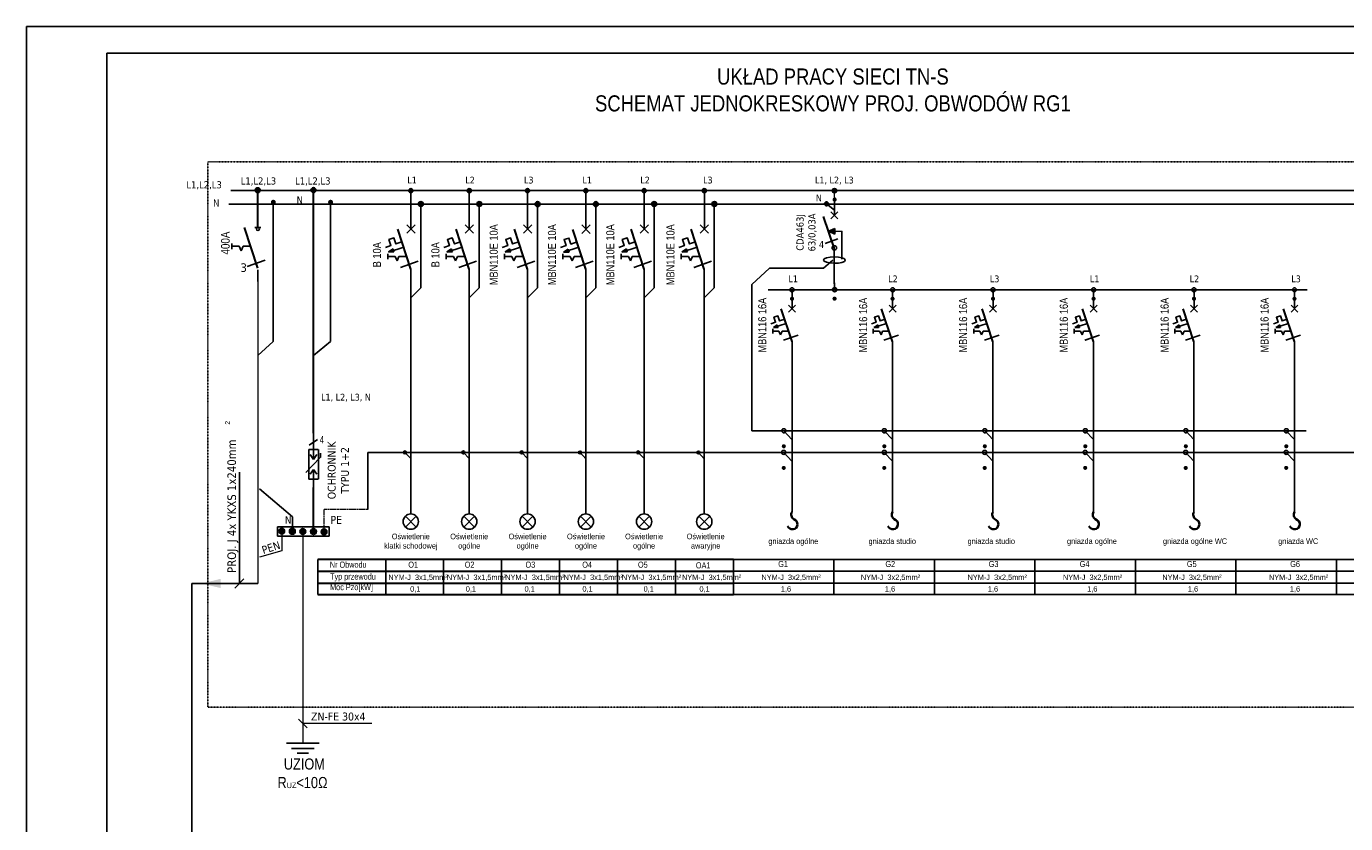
# Model space of a CAD drawing. Header units: millimetres. Extents: x 304 to 148940, y -18 to 215742.
# Tile 27 of 33: x 57120 to 81685, y 200845 to 215695. Entities that reach past the tile are written whole.
import ezdxf

# ---------------------------------------------------------------- set-up
doc = ezdxf.new("R2010")
doc.units = ezdxf.units.MM
doc.linetypes.add('1', pattern=[8, 4, -4])
doc.linetypes.add('ACAD_ISO02W100', pattern=[15, 12, -3])
doc.layers.add('# elektryka', color=102, linetype='Continuous')
doc.layers.add('LINIE-ELEKTR.', color=1, linetype='Continuous')
doc.layers.add('CP_LINENORM', color=251, linetype='Continuous', lineweight=25)
doc.layers.add('\xa0♦EL - Gniazda', color=255, linetype='Continuous', lineweight=35)
doc.styles.add('HAGER', font='ARIALN.TTF', dxfattribs={"width": 0.8, "height": 2})
doc.styles.add('Proxy_27B6', font='ARIALN.TTF', dxfattribs={"height": 3})
doc.styles.add('Proxy_27BA', font='ARIALN.TTF', dxfattribs={"height": 3})
doc.styles.add('Proxy_27BC', font='ARIALN.TTF', dxfattribs={"height": 3})
doc.styles.get("Standard").update_dxf_attribs({"font": 'ARIALN.TTF'})
doc.styles.add('Style-Tahoma', font='ARIALN.TTF')
doc.styles.add('tahoma', font='ARIALN.TTF')

# ---------------------------------------------------------------- blocks, each defined once
blk = doc.blocks.new('OŚWIETLENIE')
for points in [[(9.5, -22.9), (-9.5, -3.9)], [(-9.5, -22.9), (9.5, -3.9)]]:
    blk.add_lwpolyline(points)
blk.add_circle((0, -13.4), 13.4)
blk = doc.blocks.new('WYŁĄCZNIK INSTALACYJNY 1F')
blk.add_hatch(color=256).paths.add_polyline_path([(-26.5, -62.8), (-33.1, -67.3), (-25.1, -67.3), (-25.8, -65)])
for points in [[(0, -33.3), (0, 0)], [(6.2, -39.6), (-6.2, -27.1)], [(6.2, -27.1), (-6.2, -39.6)], [(-37.8, -60.6), (-29.5, -57.8), (-32.5, -48.9), (-25.2, -46.5), (-22.2, -55.4), (-13.2, -52.4)], [(-34.4, -69.8), (-34.4, -77.9)], [(-34.4, -73.9), (-23.4, -73.9)], [(-10.7, -60.3), (-33.2, -67.4)], [(-26.5, -62.8), (-33.1, -67.3)], [(-25.1, -67.3), (-33.1, -67.3)], [(-25.8, -65), (-26.5, -62.8)], [(-25.1, -67.3), (-25.8, -65)], [(-23.4, -73.9), (-20.5, -80.3)], [(-17.7, -73.9), (-20.5, -80.3)], [(-17.7, -73.9), (-6.3, -73.9)], [(-15.4, -90.2), (10.7, -81)], [(-15.3, -90.2), (10.7, -81)], [(-0.1, -92.6), (-0.1, -112.7)]]:
    blk.add_lwpolyline(points)
at = {"lineweight": 30}
blk.add_lwpolyline([(-0.1, -92.6), (-19.5, -33.7)], dxfattribs=at)
blk = doc.blocks.new('W1')
at = {"layer": '\xa0♦EL - Gniazda', "color": 7, "linetype": 'Continuous'}
for centre, radius, start, end in [((-4, 167), 69.9, 20.7942, 253.5889), ((-62, 38), 72.5, 328.4055, 58.4679)]:
    blk.add_arc(centre, radius, start, end, dxfattribs=at)
blk = doc.blocks.new('WYŁĄCZNIK RÓŻNICOWOPRĄDOWY')
blk.add_hatch(color=256).paths.add_polyline_path([(-10.2, 94.4), (1, 99.4), (1, 89.6)])
for points in [[(0, 122.6), (0, 156)], [(6.4, 129.2), (-6.1, 116.7)], [(6.4, 116.7), (-6.1, 129.2)], [(-10.2, 94.4), (1, 99.4)], [(1, 89.6), (1, 99.4)], [(-16.5, 72.3), (6.5, 81)], [(13.7, 44.3), (13.7, 94.4), (-10.2, 94.4)], [(1, 94.4), (-10.2, 94.4)], [(1, 89.6), (-10.2, 94.4)], [(2.8, 94.4), (-8.5, 94.4)], [(0, 64.8), (0, 0)]]:
    blk.add_lwpolyline(points)
at = {"lineweight": 30}
blk.add_lwpolyline([(0, 64.8), (-19.4, 120.9)], dxfattribs=at)
blk.add_circle((0, 64.8), 4.08)
blk.add_ellipse((0, 42.7), major_axis=(-19.6, 0), ratio=0.287389)

msp = doc.modelspace()

# ---------------------------------------------------------------- hatches: boundary and pattern name
h = msp.add_hatch(color=256)
edge = h.paths.add_edge_path()
edge.add_arc((61427, 212643), 46.2, 0, 360)
h = msp.add_hatch(color=256)
edge = h.paths.add_edge_path()
edge.add_arc((61428, 212643), 46.2, 0, 360)
h = msp.add_hatch(color=256)
edge = h.paths.add_edge_path()
edge.add_arc((61428, 212643), 46.2, 0, 360)
h = msp.add_hatch(color=256)
edge = h.paths.add_edge_path()
edge.add_arc((62465, 212645), 46.2, 0, 360)
h = msp.add_hatch(color=256)
edge = h.paths.add_edge_path()
edge.add_arc((62465, 212645), 46.2, 0, 360)
h = msp.add_hatch(color=256)
edge = h.paths.add_edge_path()
edge.add_arc((62465, 212645), 46.2, 0, 360)
h = msp.add_hatch(color=256)
edge = h.paths.add_edge_path()
edge.add_arc((64279, 212637), 38.3, 0, 360)
h = msp.add_hatch(color=256)
edge = h.paths.add_edge_path()
edge.add_arc((65366, 212637), 38.3, 0, 360)
h = msp.add_hatch(color=256)
edge = h.paths.add_edge_path()
edge.add_arc((66452, 212637), 38.3, 0, 360)
h = msp.add_hatch(color=256)
edge = h.paths.add_edge_path()
edge.add_arc((67538, 212637), 38.3, 0, 360)
h = msp.add_hatch(color=256)
edge = h.paths.add_edge_path()
edge.add_arc((68624, 212637), 38.3, 0, 360)
h = msp.add_hatch(color=256)
edge = h.paths.add_edge_path()
edge.add_arc((69744, 212637), 38.3, 0, 360)
h = msp.add_hatch(color=256)
edge = h.paths.add_edge_path()
edge.add_arc((72167, 212636), 38.3, 359.8831, 719.8831)
at = {"extrusion": (0, 0.002649, 0.999996)}
h = msp.add_hatch(color=256, dxfattribs=at)
edge = h.paths.add_edge_path()
edge.add_arc((72170, 212469), 38.3, 0, 360)
h = msp.add_hatch(color=256, dxfattribs=at)
edge = h.paths.add_edge_path()
edge.add_arc((72170, 212469), 38.3, 0, 360)
h = msp.add_hatch(color=256, dxfattribs=at)
edge = h.paths.add_edge_path()
edge.add_arc((72170, 212469), 38.3, 0, 360)
h = msp.add_hatch(color=5)
edge = h.paths.add_edge_path()
edge.add_arc((61718, 212420), 46.2, 0, 360)
h = msp.add_hatch(color=5)
edge = h.paths.add_edge_path()
edge.add_arc((62784, 212420), 46.2, 0, 360)
h = msp.add_hatch(color=5)
edge = h.paths.add_edge_path()
edge.add_arc((64466, 212386), 46.2, 0, 360)
h = msp.add_hatch(color=5)
edge = h.paths.add_edge_path()
edge.add_arc((65554, 212386), 46.2, 0, 360)
h = msp.add_hatch(color=5)
edge = h.paths.add_edge_path()
edge.add_arc((66639, 212385), 46.2, 0, 360)
h = msp.add_hatch(color=5)
edge = h.paths.add_edge_path()
edge.add_arc((67725, 212385), 46.2, 0, 360)
h = msp.add_hatch(color=5)
edge = h.paths.add_edge_path()
edge.add_arc((68811, 212386), 46.2, 0, 360)
h = msp.add_hatch(color=5)
edge = h.paths.add_edge_path()
edge.add_arc((69931, 212386), 46.2, 0, 360)
h = msp.add_hatch(color=5)
edge = h.paths.add_edge_path()
edge.add_arc((72019, 212390), 38.3, 359.8831, 719.8831)
h = msp.add_hatch(color=256, dxfattribs=at)
edge = h.paths.add_edge_path()
edge.add_arc((71377, 210623), 38.3, 0, 360)
h = msp.add_hatch(color=256, dxfattribs=at)
edge = h.paths.add_edge_path()
edge.add_arc((71377, 210623), 38.3, 0, 360)
h = msp.add_hatch(color=256, dxfattribs=at)
edge = h.paths.add_edge_path()
edge.add_arc((71378, 210623), 38.3, 0, 360)
h = msp.add_hatch(color=256, dxfattribs=at)
edge = h.paths.add_edge_path()
edge.add_arc((72168, 210624), 38.3, 0, 360)
h = msp.add_hatch(color=256, dxfattribs=at)
edge = h.paths.add_edge_path()
edge.add_arc((72169, 210624), 38.3, 0, 360)
h = msp.add_hatch(color=256, dxfattribs=at)
edge = h.paths.add_edge_path()
edge.add_arc((73248, 210623), 38.3, 0, 360)
h = msp.add_hatch(color=256, dxfattribs=at)
edge = h.paths.add_edge_path()
edge.add_arc((73248, 210623), 38.3, 0, 360)
h = msp.add_hatch(color=256, dxfattribs=at)
edge = h.paths.add_edge_path()
edge.add_arc((73249, 210623), 38.3, 0, 360)
h = msp.add_hatch(color=256, dxfattribs=at)
edge = h.paths.add_edge_path()
edge.add_arc((75120, 210623), 38.3, 0, 360)
h = msp.add_hatch(color=256, dxfattribs=at)
edge = h.paths.add_edge_path()
edge.add_arc((75120, 210623), 38.3, 0, 360)
h = msp.add_hatch(color=256, dxfattribs=at)
edge = h.paths.add_edge_path()
edge.add_arc((75120, 210623), 38.3, 0, 360)
h = msp.add_hatch(color=256, dxfattribs=at)
edge = h.paths.add_edge_path()
edge.add_arc((76991, 210623), 38.3, 0, 360)
h = msp.add_hatch(color=256, dxfattribs=at)
edge = h.paths.add_edge_path()
edge.add_arc((76992, 210623), 38.3, 0, 360)
h = msp.add_hatch(color=256, dxfattribs=at)
edge = h.paths.add_edge_path()
edge.add_arc((76991, 210623), 38.3, 0, 360)
h = msp.add_hatch(color=256, dxfattribs=at)
edge = h.paths.add_edge_path()
edge.add_arc((78862, 210623), 38.3, 0, 360)
h = msp.add_hatch(color=256, dxfattribs=at)
edge = h.paths.add_edge_path()
edge.add_arc((78862, 210623), 38.3, 0, 360)
h = msp.add_hatch(color=256, dxfattribs=at)
edge = h.paths.add_edge_path()
edge.add_arc((78863, 210623), 38.3, 0, 360)
h = msp.add_hatch(color=256, dxfattribs=at)
edge = h.paths.add_edge_path()
edge.add_arc((80733, 210623), 38.3, 0, 360)
h = msp.add_hatch(color=256, dxfattribs=at)
edge = h.paths.add_edge_path()
edge.add_arc((80733, 210623), 38.3, 0, 360)
h = msp.add_hatch(color=256, dxfattribs=at)
edge = h.paths.add_edge_path()
edge.add_arc((80734, 210623), 38.3, 0, 360)
h = msp.add_hatch(color=5, dxfattribs=at)
edge = h.paths.add_edge_path()
edge.add_arc((71224, 207875), 38.3, 0, 360)
h = msp.add_hatch(color=5, dxfattribs=at)
edge = h.paths.add_edge_path()
edge.add_arc((71224, 207875), 38.3, 0, 360)
h = msp.add_hatch(color=5, dxfattribs=at)
edge = h.paths.add_edge_path()
edge.add_arc((73096, 207875), 38.3, 0, 360)
h = msp.add_hatch(color=5, dxfattribs=at)
edge = h.paths.add_edge_path()
edge.add_arc((73096, 207875), 38.3, 0, 360)
h = msp.add_hatch(color=5, dxfattribs=at)
edge = h.paths.add_edge_path()
edge.add_arc((74967, 207875), 38.3, 0, 360)
h = msp.add_hatch(color=5, dxfattribs=at)
edge = h.paths.add_edge_path()
edge.add_arc((74967, 207875), 38.3, 0, 360)
h = msp.add_hatch(color=5, dxfattribs=at)
edge = h.paths.add_edge_path()
edge.add_arc((76838, 207875), 38.3, 0, 360)
h = msp.add_hatch(color=5, dxfattribs=at)
edge = h.paths.add_edge_path()
edge.add_arc((76838, 207875), 38.3, 0, 360)
h = msp.add_hatch(color=5, dxfattribs=at)
edge = h.paths.add_edge_path()
edge.add_arc((78710, 207875), 38.3, 0, 360)
h = msp.add_hatch(color=5, dxfattribs=at)
edge = h.paths.add_edge_path()
edge.add_arc((78710, 207875), 38.3, 0, 360)
h = msp.add_hatch(color=5, dxfattribs=at)
edge = h.paths.add_edge_path()
edge.add_arc((80581, 207875), 38.3, 0, 360)
h = msp.add_hatch(color=5, dxfattribs=at)
edge = h.paths.add_edge_path()
edge.add_arc((80581, 207875), 38.3, 0, 360)
h = msp.add_hatch(color=3)
edge = h.paths.add_edge_path()
edge.add_arc((64169, 207759), 27.4, 0, 360)
h = msp.add_hatch(color=3)
edge = h.paths.add_edge_path()
edge.add_arc((64169, 207759), 27.4, 0, 360)
h = msp.add_hatch(color=3)
edge = h.paths.add_edge_path()
edge.add_arc((65257, 207759), 27.4, 0, 360)
h = msp.add_hatch(color=3)
edge = h.paths.add_edge_path()
edge.add_arc((65257, 207759), 27.4, 0, 360)
h = msp.add_hatch(color=3)
edge = h.paths.add_edge_path()
edge.add_arc((66343, 207759), 27.4, 0, 360)
h = msp.add_hatch(color=3)
edge = h.paths.add_edge_path()
edge.add_arc((66343, 207759), 27.4, 0, 360)
h = msp.add_hatch(color=3)
edge = h.paths.add_edge_path()
edge.add_arc((67429, 207758), 27.4, 0, 360)
h = msp.add_hatch(color=3)
edge = h.paths.add_edge_path()
edge.add_arc((67429, 207758), 27.4, 0, 360)
h = msp.add_hatch(color=3)
edge = h.paths.add_edge_path()
edge.add_arc((68514, 207759), 27.4, 0, 360)
h = msp.add_hatch(color=3)
edge = h.paths.add_edge_path()
edge.add_arc((68514, 207759), 27.4, 0, 360)
h = msp.add_hatch(color=3)
edge = h.paths.add_edge_path()
edge.add_arc((69634, 207758), 27.4, 0, 360)
h = msp.add_hatch(color=3)
edge = h.paths.add_edge_path()
edge.add_arc((69634, 207758), 27.4, 0, 360)
h = msp.add_hatch(color=3, dxfattribs=at)
edge = h.paths.add_edge_path()
edge.add_arc((71223, 207472), 38.3, 0, 360)
h = msp.add_hatch(color=3, dxfattribs=at)
edge = h.paths.add_edge_path()
edge.add_arc((71223, 207472), 38.3, 0, 360)
h = msp.add_hatch(color=3, dxfattribs=at)
edge = h.paths.add_edge_path()
edge.add_arc((73094, 207472), 38.3, 0, 360)
h = msp.add_hatch(color=3, dxfattribs=at)
edge = h.paths.add_edge_path()
edge.add_arc((73094, 207472), 38.3, 0, 360)
h = msp.add_hatch(color=3, dxfattribs=at)
edge = h.paths.add_edge_path()
edge.add_arc((74965, 207472), 38.3, 0, 360)
h = msp.add_hatch(color=3, dxfattribs=at)
edge = h.paths.add_edge_path()
edge.add_arc((74965, 207472), 38.3, 0, 360)
h = msp.add_hatch(color=3, dxfattribs=at)
edge = h.paths.add_edge_path()
edge.add_arc((76836, 207472), 38.3, 0, 360)
h = msp.add_hatch(color=3, dxfattribs=at)
edge = h.paths.add_edge_path()
edge.add_arc((76836, 207472), 38.3, 0, 360)
h = msp.add_hatch(color=3, dxfattribs=at)
edge = h.paths.add_edge_path()
edge.add_arc((78708, 207472), 38.3, 0, 360)
h = msp.add_hatch(color=3, dxfattribs=at)
edge = h.paths.add_edge_path()
edge.add_arc((78708, 207472), 38.3, 0, 360)
h = msp.add_hatch(color=3, dxfattribs=at)
edge = h.paths.add_edge_path()
edge.add_arc((80579, 207472), 38.3, 0, 360)
h = msp.add_hatch(color=3, dxfattribs=at)
edge = h.paths.add_edge_path()
edge.add_arc((80579, 207472), 38.3, 0, 360)
for points in [[(61929, 206293, 1), (61820, 206293, 1)], [(61929, 206293, 1), (61820, 206293, 1)], [(62126, 206290, 1), (62017, 206290, 1)], [(62126, 206290, 1), (62017, 206290, 1)], [(62323, 206287, 1), (62214, 206287, 1)], [(62323, 206287, 1), (62214, 206287, 1)], [(62520, 206284, 1), (62411, 206284, 1)], [(62520, 206284, 1), (62411, 206284, 1)], [(62717, 206281, 1), (62608, 206281, 1)], [(62717, 206281, 1), (62608, 206281, 1)], [(60382, 205318), (60740, 205405), (60740, 205318), (60740, 205232)]]:
    msp.add_hatch(color=256).paths.add_polyline_path(points)

# ---------------------------------------------------------------- linework, layer by layer
at = {"layer": '# elektryka', "color": 5}
for p, q in [((62073, 206558, 18475), (61459, 207083, 18475)), ((62073, 206280, 18475), (62073, 206560, 18475))]:
    msp.add_line(p, q, dxfattribs=at)
at = {"layer": '# elektryka', "color": 1}
msp.add_line((60200, 199842, 79306), (60200, 205317, 79306), dxfattribs=at)
for p, q in [((60927, 212637, 108468), (147524, 212637, 108468)), ((64280, 212339, 108468), (64280, 212638, 108468)), ((65368, 212339, 108468), (65368, 212638, 108468)), ((66454, 212339, 108468), (66454, 212638, 108468)), ((67540, 212338, 108468), (67540, 212638, 108468)), ((68625, 212339, 108468), (68625, 212638, 108468)), ((69745, 212339, 108468), (69745, 212638, 108468)), ((62466, 207812, 62149), (62466, 208118, 62149)), ((62466, 207812, 62149), (62466, 208118, 62149)), ((62385, 207892, 62149), (62543, 207998, 62149)), ((62385, 207892, 62149), (62543, 207998, 62149)), ((62321, 207384, 62149), (62593, 207664, 62149)), ((62321, 207384, 62149), (62593, 207664, 62149)), ((62378, 207261, 62149), (62378, 207812, 62149)), ((62378, 207812, 62149), (62553, 207812, 62149)), ((62378, 207261, 62149), (62378, 207812, 62149)), ((62378, 207812, 62149), (62553, 207812, 62149)), ((62403, 207720, 62149), (62466, 207628, 62149)), ((62403, 207720, 62149), (62466, 207628, 62149)), ((62466, 207812, 62149), (62466, 207628, 62149)), ((62466, 207812, 62149), (62466, 207628, 62149)), ((62466, 207628, 62149), (62528, 207720, 62149)), ((62466, 207628, 62149), (62528, 207720, 62149)), ((62558, 207811, 62154), (62558, 207260, 62154)), ((62558, 207811, 62154), (62558, 207260, 62154)), ((62598, 207664, 62154), (62598, 207743, 62154)), ((62598, 207664, 62154), (62598, 207743, 62154)), ((62466, 207444, 62149), (62403, 207352, 62149)), ((62466, 207444, 62149), (62403, 207352, 62149)), ((62466, 207261, 62149), (62466, 207444, 62149)), ((62528, 207352, 62149), (62466, 207444, 62149)), ((62466, 207261, 62149), (62466, 207444, 62149)), ((62528, 207352, 62149), (62466, 207444, 62149)), ((62553, 207261, 62149), (62378, 207261, 62149)), ((62553, 207261, 62149), (62378, 207261, 62149)), ((62553, 207261, 62149), (62378, 207261, 62149)), ((62553, 207261, 62149), (62378, 207261, 62149)), ((62466, 207261, 62149), (62466, 206954, 62149)), ((62466, 207261, 62149), (62466, 206954, 62149)), ((62466, 207261, 62149), (62466, 206954, 62149)), ((62466, 207261, 62149), (62466, 206954, 62149)), ((62466, 206954, 62149), (62466, 206281, 62149)), ((62759, 206372, 62149), (61793, 206372, 62149)), ((61793, 206372, 62149), (61793, 206202, 62149)), ((62759, 206372, 62149), (61793, 206372, 62149)), ((61793, 206372, 62149), (61793, 206202, 62149)), ((62759, 206372, 62149), (61793, 206372, 62149)), ((61793, 206372, 62149), (61793, 206202, 62149)), ((62759, 206372, 62149), (61793, 206372, 62149)), ((61793, 206372, 62149), (61793, 206202, 62149)), ((62759, 206202, 62149), (62759, 206372, 62149)), ((62759, 206202, 62149), (62759, 206372, 62149)), ((62759, 206202, 62149), (62759, 206372, 62149)), ((62759, 206202, 62149), (62759, 206372, 62149)), ((62759, 206202, 62149), (62759, 206372, 62149)), ((62759, 206202, 62149), (62759, 206372, 62149)), ((62759, 206202, 62149), (62759, 206372, 62149)), ((62759, 206202, 62149), (62759, 206372, 62149)), ((61793, 206202, 62149), (62759, 206202, 62149)), ((61793, 206202, 62149), (62759, 206202, 62149)), ((61793, 206202, 62149), (62759, 206202, 62149)), ((61793, 206202, 62149), (62759, 206202, 62149)), ((61793, 206202, 62149), (62759, 206202, 62149)), ((61793, 206202, 62149), (62759, 206202, 62149)), ((61793, 206202, 62149), (62759, 206202, 62149)), ((61793, 206202, 62149), (62759, 206202, 62149)), ((72157, 205116, 108419), (72157, 205764, 108419)), ((74028, 205116, 108419), (74028, 205764, 108419)), ((75899, 205116, 108419), (75899, 205764, 108419)), ((77770, 205116, 108419), (77770, 205764, 108419)), ((79642, 205116, 108419), (79642, 205764, 108419)), ((81513, 205116, 108419), (81513, 205764, 108419))]:
    msp.add_line(p, q)
at = {"color": 1, "lineweight": 30}
for p, q in [((61431, 211951, 108466), (61431, 212638, 108466)), ((62466, 208118, 62149), (62466, 212640, 62149)), ((62466, 206281, 62149), (62466, 207107, 62149))]:
    msp.add_line(p, q, dxfattribs=at)
at = {"color": 5}
for p, q in [((60891, 212386, 108472), (147524, 212386, 108472)), ((61715, 209828, 18502), (61718, 212420, 18500)), ((62781, 209828, 18502), (62784, 212420, 18500)), ((64465, 210828, 108691), (64465, 212388, 108257)), ((65553, 210828, 108697), (65553, 212388, 108263)), ((66639, 210828, 108697), (66638, 212388, 108263)), ((67724, 210828, 108697), (67724, 212387, 108263)), ((68810, 210828, 108697), (68810, 212388, 108263)), ((69930, 210828, 108697), (69930, 212388, 108263)), ((72019, 212390, 62150), (72166, 212269, 62149)), ((64279, 210636, 108458), (64465, 210828, 108691)), ((65366, 210636, 108465), (65553, 210828, 108697)), ((66452, 210636, 108465), (66639, 210828, 108697)), ((67538, 210636, 108465), (67724, 210828, 108697)), ((68624, 210636, 108465), (68810, 210828, 108697)), ((69744, 210636, 108465), (69930, 210828, 108697))]:
    msp.add_line(p, q, dxfattribs=at)
at = {"color": 5, "extrusion": (0, 0.002649, 0.999996)}
for p, q in [((70630, 208163, 62162), (70630, 210889, 62155)), ((80952, 208163, 108341), (70630, 208163, 108341))]:
    msp.add_line(p, q, dxfattribs=at)
at = {"extrusion": (0, 0.002649, 0.999996)}
msp.add_line((70930, 210789, 62156), (80972, 210789, 62156), dxfattribs=at)
at = {"color": 1, "extrusion": (0, 0.002649, 0.999996)}
for p, q in [((71377, 209614, 62156), (71377, 206651, 62165)), ((73248, 209614, 62156), (73248, 206651, 62165)), ((75119, 209614, 62156), (75119, 206651, 62165)), ((76990, 209614, 62156), (76990, 206651, 62165)), ((78862, 209614, 62156), (78862, 206651, 62165)), ((80733, 209614, 62156), (80733, 206651, 62165))]:
    msp.add_line(p, q, dxfattribs=at)
at = {"color": 3}
msp.add_line((63479, 207760, 108341), (147310, 207760, 108341), dxfattribs=at)
at = {"color": 3, "ltscale": 3}
msp.add_line((63480, 207759, 68744), (63480, 206697, 70863), dxfattribs=at)
at = {"color": 3, "linetype": 'ACAD_ISO02W100', "ltscale": 3}
msp.add_line((63480, 206961, 68744), (63480, 206697, 70863), dxfattribs=at)
at = {"color": 3, "linetype": 'ACAD_ISO02W100', "lineweight": 15, "ltscale": 3}
for p, q in [((63480, 206697, 70863), (62663, 206697, 70862)), ((62663, 206281, 62149), (62663, 206697, 70862)), ((63480, 206697, 70863), (62663, 206697, 70863)), ((62663, 206281, 62149), (62663, 206697, 70863)), ((63480, 206697, 70863), (62663, 206697, 70862)), ((62663, 206281, 62149), (62663, 206697, 70862)), ((63480, 206697, 70863), (62663, 206697, 70863)), ((62663, 206281, 62149), (62663, 206697, 70863))]:
    msp.add_line(p, q, dxfattribs=at)
at = {"color": 90, "lineweight": 15}
for p, q in [((61875, 206293, 62149), (61875, 205929, 62149)), ((61875, 206293, 62149), (61875, 205929, 62149)), ((61875, 206293, 62149), (61875, 205929, 62149)), ((61875, 206293, 62149), (61875, 205929, 62149)), ((61875, 205929, 62149), (61459, 205806, 62151)), ((61875, 205929, 62149), (61459, 205806, 62151))]:
    msp.add_line(p, q, dxfattribs=at)
at = {"lineweight": 30}
for p, q in [((63811, 205764, 108419), (62549, 205764, 108419)), ((64890, 205764, 108419), (63811, 205764, 108419)), ((65969, 205764, 108419), (64890, 205764, 108419)), ((67048, 205764, 108419), (65969, 205764, 108419)), ((68127, 205764, 108419), (67048, 205764, 108419)), ((69206, 205764, 108419), (68127, 205764, 108419)), ((70285, 205764, 108419), (69206, 205764, 108419)), ((62548, 205546, 108428), (63810, 205546, 108439)), ((63810, 205546, 108428), (64890, 205546, 108436)), ((64889, 205546, 108428), (65969, 205546, 108436)), ((65968, 205546, 108428), (67048, 205546, 108436)), ((67047, 205546, 108428), (68127, 205546, 108436)), ((68126, 205546, 108428), (69206, 205546, 108436)), ((69205, 205546, 108428), (70285, 205546, 108436)), ((62548, 205324, 108428), (63810, 205324, 108439)), ((63810, 205324, 108428), (64890, 205324, 108437)), ((64889, 205324, 108428), (65969, 205324, 108437)), ((65968, 205324, 108428), (67048, 205324, 108437)), ((67047, 205324, 108428), (68127, 205324, 108437)), ((68126, 205324, 108428), (69206, 205324, 108437)), ((69205, 205324, 108428), (70285, 205324, 108437)), ((62549, 205116, 108419), (63811, 205116, 108441)), ((63811, 205116, 108419), (64890, 205116, 108419)), ((64890, 205116, 108419), (65969, 205116, 108419)), ((65969, 205116, 108419), (67048, 205116, 108419)), ((67048, 205116, 108419), (68127, 205116, 108419)), ((68127, 205116, 108419), (69206, 205116, 108419)), ((69206, 205116, 108419), (70285, 205116, 108419))]:
    msp.add_line(p, q, dxfattribs=at)
at = {"color": 1}
msp.add_line((61431, 205317, 108468), (60200, 205316, 108466), dxfattribs=at)
at = {"linetype": '1', "elevation": 64042}
msp.add_lwpolyline([(60501, 213173), (147901, 213173), (147901, 203013), (60501, 203013)], close=True, dxfattribs=at)
at = {"color": 1, "linetype": 'Continuous', "lineweight": 13, "elevation": 62149, "flags": 128}
msp.add_lwpolyline([(72166, 212392), (72167, 212637)], dxfattribs=at)
at = {"lineweight": 30, "elevation": 108466}
msp.add_lwpolyline([(61429, 211191), (61181, 211947)], dxfattribs=at)
for points, elevation in [([(61431, 211951), (61376, 211951)], 108466), ([(61486, 211951), (61431, 211951)], 108466), ([(60944, 211652), (60944, 211547)], 108466), ([(60944, 211600), (61085, 211600)], 108466), ([(61085, 211600), (61122, 211517)], 108466), ([(61158, 211600), (61122, 211517)], 108466), ([(61158, 211600), (61305, 211600)], 108466), ([(61233, 211221), (61568, 211339)], 108466), ([(61234, 211221), (61569, 211339)], 108466), ([(61429, 210942), (61429, 211160)], 108466), ([(61086, 207393), (61086, 205318)], 108470), ([(62549, 205764), (62549, 205116)], 108419), ([(63811, 205764), (63811, 205116)], 108419), ([(64890, 205764), (64890, 205116)], 108419), ([(65969, 205764), (65969, 205116)], 108419), ([(67048, 205764), (67048, 205116)], 108419), ([(68127, 205764), (68127, 205116)], 108419), ([(69206, 205764), (69206, 205116)], 108419), ([(69206, 205764), (69206, 205116)], 108419), ([(70285, 205764), (70285, 205116)], 108419), ([(70285, 205764), (70285, 205116)], 108419), ([(61001, 205233), (61172, 205404)], 108470)]:
    msp.add_lwpolyline(points, dxfattribs=dict(elevation=elevation))
at = {"color": 5}
for points, elevation in [([(70957, 211192), (71964, 211189), (72135, 211342)], 62149), ([(70630, 210889), (70957, 211192)], 62143), ([(61715, 209828), (61715, 209828), (61430, 209565)], 18502), ([(62781, 209828), (62781, 209828), (62467, 209565)], 18502)]:
    msp.add_lwpolyline(points, dxfattribs=dict(at, elevation=elevation))
at = {"color": 1, "lineweight": 15, "elevation": 108466}
msp.add_lwpolyline([(61429, 210942), (61430, 205318)], dxfattribs=at)
at = {"color": 1, "elevation": 62157}
msp.add_lwpolyline([(72167, 210794), (72167, 210918)], dxfattribs=at)
at = {"color": 5, "extrusion": (0, 0.002649, 0.999996)}
for points, elevation in [([(71376, 207875), (71223, 207875), (71376, 207714)], 108885), ([(71376, 207875), (71223, 207875), (71376, 207714)], 108881), ([(73248, 207875), (73095, 207875), (73248, 207714)], 108885), ([(73248, 207875), (73095, 207875), (73248, 207714)], 108881), ([(75119, 207875), (74966, 207875), (75119, 207714)], 108885), ([(75119, 207875), (74966, 207875), (75119, 207714)], 108881), ([(76990, 207875), (76837, 207875), (76990, 207714)], 108885), ([(76990, 207875), (76837, 207875), (76990, 207714)], 108881), ([(78862, 207875), (78709, 207875), (78862, 207714)], 108885), ([(78862, 207875), (78709, 207875), (78862, 207714)], 108881), ([(80733, 207875), (80580, 207875), (80733, 207714)], 108885), ([(80733, 207875), (80580, 207875), (80733, 207714)], 108881)]:
    msp.add_lwpolyline(points, dxfattribs=dict(at, elevation=elevation))
at = {"color": 3, "lineweight": 15}
for points, elevation in [([(64279, 207759), (64169, 207759), (64279, 207644)], 108430), ([(65366, 207759), (65257, 207759), (65366, 207644)], 108413), ([(66452, 207759), (66343, 207759), (66452, 207644)], 108413), ([(67538, 207758), (67429, 207758), (67538, 207642)], 108413), ([(68624, 207759), (68514, 207759), (68624, 207644)], 108413), ([(69744, 207758), (69634, 207758), (69744, 207642)], 108413), ([(62269, 206287), (62269, 204961)], 62149), ([(62269, 206287), (62269, 202346)], 62149), ([(62269, 206287), (62269, 204961)], 62149), ([(62269, 206287), (62269, 202346)], 62149)]:
    msp.add_lwpolyline(points, dxfattribs=dict(at, elevation=elevation))
at = {"color": 3, "extrusion": (0, 0.002649, 0.999996)}
for points, elevation in [([(71376, 207472), (71223, 207472), (71376, 207310)], 108962), ([(71376, 207472), (71223, 207472), (71376, 207310)], 108957), ([(73247, 207472), (73094, 207472), (73247, 207310)], 108962), ([(73247, 207472), (73094, 207472), (73247, 207310)], 108957), ([(75118, 207472), (74965, 207472), (75118, 207310)], 108962), ([(75118, 207472), (74965, 207472), (75118, 207310)], 108957), ([(76990, 207472), (76836, 207472), (76990, 207310)], 108962), ([(76990, 207472), (76836, 207472), (76990, 207310)], 108957), ([(78861, 207472), (78708, 207472), (78861, 207310)], 108962), ([(78861, 207472), (78708, 207472), (78861, 207310)], 108957), ([(80732, 207472), (80579, 207472), (80732, 207310)], 108962), ([(80732, 207472), (80579, 207472), (80732, 207310)], 108957)]:
    msp.add_lwpolyline(points, dxfattribs=dict(at, elevation=elevation))
at = {"extrusion": (0, 0.002649, 0.999996)}
for points, elevation in [([(70285, 205476), (72157, 205476)], 108964), ([(72157, 205476), (74028, 205476)], 108964), ([(74028, 205476), (75899, 205476)], 108964), ([(75899, 205476), (77770, 205476)], 108964), ([(77770, 205476), (79642, 205476)], 108964), ([(79642, 205476), (81513, 205476)], 108964), ([(81513, 205476), (83384, 205476)], 108964), ([(70285, 205258), (72157, 205258)], 108962), ([(70285, 205258), (72157, 205258)], 108962), ([(72157, 205258), (74028, 205258)], 108962), ([(72157, 205258), (74028, 205258)], 108962), ([(74028, 205258), (75899, 205258)], 108962), ([(74028, 205258), (75899, 205258)], 108962), ([(75899, 205258), (77770, 205258)], 108962), ([(75899, 205258), (77770, 205258)], 108962), ([(77770, 205258), (79642, 205258)], 108962), ([(77770, 205258), (79642, 205258)], 108962), ([(79642, 205258), (81513, 205258)], 108962), ([(79642, 205258), (81513, 205258)], 108962), ([(81513, 205258), (83384, 205258)], 108962), ([(81513, 205258), (83384, 205258)], 108962), ([(70285, 205036), (72157, 205036)], 108962), ([(72157, 205036), (74028, 205036)], 108962), ([(74028, 205036), (75899, 205036)], 108962), ([(75899, 205036), (77770, 205036)], 108962), ([(77770, 205036), (79642, 205036)], 108962), ([(79642, 205036), (81513, 205036)], 108962), ([(81513, 205036), (83384, 205036)], 108962), ([(70285, 204828), (72157, 204828)], 108962), ([(72157, 204828), (74028, 204828)], 108962), ([(74028, 204828), (75899, 204828)], 108962), ([(75899, 204828), (77770, 204828)], 108962), ([(77770, 204828), (79642, 204828)], 108962), ([(79642, 204828), (81513, 204828)], 108962), ([(81513, 204828), (83384, 204828)], 108962)]:
    msp.add_lwpolyline(points, dxfattribs=dict(at, elevation=elevation))
at = {"lineweight": 13, "elevation": 62149}
for points in [[(62189, 202788), (62348, 202630)], [(62189, 202788), (62348, 202630)], [(63550, 202709), (62269, 202709)], [(63550, 202709), (62269, 202709)]]:
    msp.add_lwpolyline(points, dxfattribs=at)
at = {"color": 3, "elevation": 62149}
for points in [[(62269, 202346), (61966, 202346)], [(62269, 202346), (61966, 202346)], [(62269, 202244), (62057, 202244)], [(62269, 202244), (62057, 202244)], [(62571, 202346), (62269, 202346)], [(62571, 202346), (62269, 202346)], [(62480, 202244), (62269, 202244)], [(62480, 202244), (62269, 202244)], [(62269, 202159), (62163, 202159)], [(62269, 202159), (62163, 202159)], [(62375, 202159), (62269, 202159)], [(62375, 202159), (62269, 202159)]]:
    msp.add_lwpolyline(points, dxfattribs=at)
for centre, radius in [((61427, 212643, 62149), 46.2), ((61428, 212643, 62149), 46.2), ((61428, 212643, 62149), 46.2), ((62465, 212645, 31257), 46.2), ((62465, 212645, 31257), 46.2), ((62465, 212645, 31257), 46.2), ((64279, 212637, 108468), 38.3), ((64279, 212637, 108468), 38.3), ((65366, 212637, 108464), 38.3), ((65366, 212637, 108464), 38.3), ((66452, 212637, 108464), 38.3), ((66452, 212637, 108464), 38.3), ((67538, 212637, 108464), 38.3), ((67538, 212637, 108464), 38.3), ((68624, 212637, 108464), 38.3), ((68624, 212637, 108464), 38.3), ((69744, 212637, 108464), 38.3), ((69744, 212637, 108464), 38.3), ((72167, 212636, 62149), 38.3), ((72167, 212636, 62149), 38.3), ((61431, 211922, 108466), 28.5), ((61875, 206293, 62149), 54.4), ((61875, 206293, 62149), 54.4), ((61875, 206293, 62149), 54.4), ((61875, 206293, 62149), 54.4), ((62072, 206290, 62149), 54.4), ((62072, 206290, 62149), 54.4), ((62072, 206290, 62149), 54.4), ((62072, 206290, 62149), 54.4), ((62269, 206287, 62149), 54.4), ((62269, 206287, 62149), 54.4), ((62269, 206287, 62149), 54.4), ((62269, 206287, 62149), 54.4), ((62466, 206284, 62149), 54.4), ((62466, 206284, 62149), 54.4), ((62466, 206284, 62149), 54.4), ((62466, 206284, 62149), 54.4), ((62663, 206281, 62149), 54.4), ((62663, 206281, 62149), 54.4), ((62663, 206281, 62149), 54.4), ((62663, 206281, 62149), 54.4)]:
    msp.add_circle(centre, radius)
at = {"extrusion": (0, 0.002649, 0.999996)}
for centre in [(72170, 212469, 62724), (72170, 212469, 62724), (72170, 212469, 62724), (71377, 210623, 62707), (71377, 210623, 62711), (71378, 210623, 62711), (72168, 210624, 62719), (72169, 210624, 62719), (73248, 210623, 62707), (73248, 210623, 62711), (73249, 210623, 62711), (75120, 210623, 62707), (75120, 210623, 62711), (75120, 210623, 62711), (76991, 210623, 62707), (76992, 210623, 62711), (76991, 210623, 62711), (78862, 210623, 62707), (78862, 210623, 62711), (78863, 210623, 62711), (80733, 210623, 62707), (80733, 210623, 62711), (80734, 210623, 62711)]:
    msp.add_circle(centre, 38.3, dxfattribs=at)
at = {"color": 5}
for centre, radius in [((64466, 212386, 108472), 46.2), ((65554, 212386, 108468), 46.2), ((66639, 212385, 108468), 46.2), ((67725, 212385, 108468), 46.2), ((68811, 212386, 108468), 46.2), ((69931, 212386, 108468), 46.2), ((72019, 212390, 62150), 38.3), ((72019, 212390, 62154), 38.3)]:
    msp.add_circle(centre, radius, dxfattribs=at)
at = {"color": 5, "extrusion": (0, 0.002649, 0.999996)}
for centre in [(71224, 207875, 108895), (71224, 207875, 108890), (73096, 207875, 108895), (73096, 207875, 108890), (74967, 207875, 108895), (74967, 207875, 108890), (76838, 207875, 108895), (76838, 207875, 108890), (78710, 207875, 108895), (78710, 207875, 108890), (80581, 207875, 108895), (80581, 207875, 108890)]:
    msp.add_circle(centre, 38.3, dxfattribs=at)
at = {"color": 3}
for centre in [(64169, 207759, 108427), (64169, 207759, 108430), (65257, 207759, 108410), (65257, 207759, 108413), (66343, 207759, 108410), (66343, 207759, 108413), (67429, 207758, 108410), (67429, 207758, 108413), (68514, 207759, 108410), (68514, 207759, 108413), (69634, 207758, 108410), (69634, 207758, 108413)]:
    msp.add_circle(centre, 27.4, dxfattribs=at)
at = {"color": 3, "extrusion": (0, 0.002649, 0.999996)}
for centre in [(71223, 207472, 108962), (71223, 207472, 108957), (73094, 207472, 108962), (73094, 207472, 108957), (74965, 207472, 108962), (74965, 207472, 108957), (76836, 207472, 108962), (76836, 207472, 108957), (78708, 207472, 108962), (78708, 207472, 108957), (80579, 207472, 108962), (80579, 207472, 108957)]:
    msp.add_circle(centre, 38.3, dxfattribs=at)
at = {"layer": 'CP_LINENORM', "linetype": 'Continuous'}
for q in [(57120, 185995, 108468), (148940, 215695, 108468)]:
    msp.add_line((57120, 215695, 108468), q, dxfattribs=at)
at = {"layer": 'CP_LINENORM'}
for p, q in [((148440, 215195, 108468), (58620, 215195, 108468)), ((58620, 215195, 108468), (58620, 186495, 108468))]:
    msp.add_line(p, q, dxfattribs=at)
at = {"layer": 'LINIE-ELEKTR.'}
for p, q in [((64279, 210922, 108468), (64279, 206613, 108416)), ((65366, 210922, 108468), (65367, 206613, 108416)), ((66452, 210922, 108468), (66452, 206613, 108416)), ((67538, 210921, 108468), (67538, 206613, 108416)), ((68624, 210922, 108468), (68624, 206613, 108416)), ((69744, 210922, 108468), (69744, 206613, 108416))]:
    msp.add_line(p, q, dxfattribs=at)

# ---------------------------------------------------------------- block references
at = {"xscale": 10.36626876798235, "yscale": 10.36626876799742, "zscale": 10.36626876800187, "rotation": 359.8830837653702}
msp.add_blockref('WYŁĄCZNIK RÓŻNICOWOPRĄDOWY', (72163, 210899, 62149), dxfattribs=at)
at = {"xscale": 12.57396522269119, "yscale": 12.57396522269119, "zscale": 12.57396522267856}
for p in [(64280, 212339, 108468), (65368, 212339, 108468), (66454, 212339, 108468), (67540, 212338, 108468), (68625, 212339, 108468), (69745, 212339, 108468)]:
    msp.add_blockref('WYŁĄCZNIK INSTALACYJNY 1F', p, dxfattribs=at)
at = {"color": 1, "extrusion": (0, 0.002649, 0.999996), "xscale": 10.41790575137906, "zscale": 10.41790575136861}
for p, yscale in [((71378, 210622, 62711), 10.41790575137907), ((73249, 210622, 62711), 10.41790575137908), ((75120, 210622, 62711), 10.41790575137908), ((76992, 210622, 62711), 10.41790575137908), ((78863, 210622, 62711), 10.41790575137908), ((80734, 210622, 62711), 10.41790575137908)]:
    msp.add_blockref('WYŁĄCZNIK INSTALACYJNY 1F', p, dxfattribs=dict(at, yscale=yscale))
at = {"lineweight": 15, "xscale": 10.65452955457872, "yscale": 10.65452955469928, "zscale": 10.65452955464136}
for p in [(64278, 206613, 108398), (65366, 206613, 108398), (66452, 206613, 108398), (67538, 206613, 108398), (68623, 206613, 108398), (69743, 206613, 108398)]:
    msp.add_blockref('OŚWIETLENIE', p, dxfattribs=at)
at = {"layer": '\xa0♦EL - Gniazda', "color": 7, "xscale": 1.368138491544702, "yscale": 1.368138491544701, "zscale": 1.368138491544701, "rotation": 180}
for p in [(71377, 206651, 62165), (73248, 206651, 62165), (75119, 206651, 62165), (76990, 206651, 62165), (78862, 206651, 62165), (80733, 206651, 62165)]:
    msp.add_blockref('W1', p, dxfattribs=at)

# ---------------------------------------------------------------- texts
at = {"style": 'HAGER', "width": 0.761905}
msp.add_text('4', height=136, dxfattribs=at).set_placement((62583, 207929, 62149))
for s, style, p in [('Nr Obwodu', 'Proxy_27BC', (62770, 205612, 108415)), ('O1', 'Proxy_27B6', (64232, 205612, 108415)), ('O2', 'Proxy_27B6', (65282, 205612, 108415)), ('O3', 'Proxy_27B6', (66414, 205612, 108415)), ('O4', 'Proxy_27B6', (67471, 205612, 108416)), ('O5', 'Proxy_27B6', (68508, 205612, 108417)), ('OA1', 'Proxy_27B6', (69586, 205599, 108432)), ('G1', 'Proxy_27B6', (71120, 205624, 62149)), ('G2', 'Proxy_27B6', (73116, 205624, 62149)), ('G3', 'Proxy_27B6', (75040, 205624, 62149)), ('G4', 'Proxy_27B6', (76734, 205624, 62149)), ('G5', 'Proxy_27B6', (78730, 205624, 62149)), ('G6', 'Proxy_27B6', (80654, 205624, 62149)), ('Typ przewodu', 'Proxy_27BA', (62775, 205391, 108416)), ('Moc Pzo[kW]', 'Proxy_27BA', (62775, 205194, 108416))]:
    msp.add_text(s, height=113.8, dxfattribs=dict(style=style)).set_placement(p)
at = {"attachment_point": 2, "style": 'Style-Tahoma'}
for s, insert, char_height, width in [('UKŁAD PRACY SIECI TN-S\\PSCHEMAT JEDNOKRESKOWY PROJ.\\C7; OBWODÓW RG1', (72138, 214911, 62179), 300, 22659.44), ('Oświetlenie\\Pklatki schodowej', (64278, 206247, 108398), 104.39, 1506.93), ('Oświetlenie\\Pogólne', (65366, 206247, 108398), 104.39, 1506.93), ('Oświetlenie\\Pogólne', (66453, 206247, 108395), 104.39, 1506.93), ('Oświetlenie\\Pogólne', (67540, 206247, 108395), 104.39, 1506.93), ('Oświetlenie\\Pogólne', (68622, 206247, 108395), 104.39, 1506.93), ('Oświetlenie\\Pawaryjne', (69769, 206247, 108395), 104.39, 1506.93), ('gniazda ogólne', (71401, 206158, 62149), 104.39, 1506.93), ('gniazda studio', (73243, 206158, 62149), 104.39, 1506.93), ('gniazda studio', (75087, 206158, 62149), 104.39, 1506.93), ('gniazda ogólne', (76961, 206159, 62151), 104.39, 1506.93), ('gniazda ogólne WC', (78881, 206159, 62149), 104.39, 1506.93), ('gniazda WC', (80803, 206159, 62149), 104.4, 1506.93), (' UZIOM \\PR{\\H0.5x;UZ}<10Ω', (62263, 202059, 60403), 206.98, 2186.97)]:
    msp.add_mtext(s, dxfattribs=dict(at, insert=insert, char_height=char_height, width=width))
at = {"attachment_point": 1}
for s, insert, char_height, width in [('{\\fTahoma|b0|i0|c0|p34;L1,L2,L3}', (60100, 212811, 62149), 132.56, 674), ('{\\fTahoma|b0|i0|c0|p34;L1,L2,L3}', (61111, 212882, 108464), 132.56, 674), ('{\\fTahoma|b0|i0|c0|p34;L1,L2,L3}', (62124, 212882, 108464), 132.56, 674), ('\\fTahoma|b0|i0|c0|p34;L\\fTahoma|b0|i0|c238|p34;1', (64214, 212895, 62179), 126, 813.48), ('\\fTahoma|b0|i0|c0|p34;L\\fTahoma|b0|i0|c238|p34;2', (65293, 212895, 62179), 126, 813.48), ('\\fTahoma|b0|i0|c0|p34;L\\fTahoma|b0|i0|c238|p34;3', (66386, 212895, 62179), 126, 813.48), ('\\fTahoma|b0|i0|c0|p34;L\\fTahoma|b0|i0|c238|p34;1', (67474, 212895, 62179), 126, 813.48), ('\\fTahoma|b0|i0|c0|p34;L\\fTahoma|b0|i0|c238|p34;2', (68552, 212895, 62179), 126, 813.48), ('\\fTahoma|b0|i0|c0|p34;L\\fTahoma|b0|i0|c238|p34;3', (69721, 212895, 62179), 126, 813.48), ('{\\fTahoma|b0|i0|c0|p34;L\\fTahoma|b0|i0|c238|p34;1, L2, L3}', (71804, 212895, 62179), 126, 813.48), ('{\\fTahoma|b0|i0|c0|p34;N}', (62152, 212527, 108466), 132.56, 541.46), ('{\\fTahoma|b0|i0|c0|p34;N}', (71822, 212561, 62157), 126, 653.51), ('N', (60600, 212471, 62149), 133, 674), ('\\fTahoma|b0|i0|c238|p34;3', (61106, 211282, 108464), 160, 653.51), ('\\fTahoma|b0|i0|c0|p34;L\\fTahoma|b0|i0|c238|p34;1', (71310, 211055, 62179), 126, 813.48), ('\\fTahoma|b0|i0|c238|p34;L2', (73167, 211055, 62179), 126, 813.48), ('\\fTahoma|b0|i0|c238|p34;L3', (75060, 211055, 62179), 126, 813.48), ('\\fTahoma|b0|i0|c0|p34;L\\fTahoma|b0|i0|c238|p34;1', (76924, 211055, 62179), 126, 813.48), ('\\fTahoma|b0|i0|c238|p34;L2', (78781, 211055, 62179), 126, 813.48), ('\\fTahoma|b0|i0|c238|p34;L3', (80674, 211055, 62179), 126, 813.48), ('\\fTahoma|b0|i0|c0|p34;L\\fTahoma|b0|i0|c238|p34;1, L2, L3, N', (62607, 208851, 18475), 126, 1107.16), ('{\\fTahoma|b0|i0|c238|p34;N}', (61935, 206569, 62150), 135.15, 1911.93), ('{\\fTahoma|b0|i0|c238|p34;PE}', (62782, 206577, 62150), 147.84, 2091.45), ('{\\fTahoma|b0|i0|c238|p34;PE}', (62782, 206577, 62150), 147.84, 2091.45), ('{\\fTahoma|b0|i0|c238|p34;PE}', (62782, 206577, 62150), 147.84, 2091.45), ('{\\fTahoma|b0|i0|c238|p34;PE}', (62782, 206577, 62150), 147.84, 2091.45), ('NYM-J  3x1,5mm²', (63861, 205484, 108419), 100, 1887.75), ('NYM-J  3x1,5mm²', (64949, 205484, 108419), 100, 1887.75), ('NYM-J  3x1,5mm²', (66036, 205484, 108419), 100, 1887.75), ('NYM-J  3x1,5mm²', (67122, 205484, 108419), 100, 1887.75), ('NYM-J  3x1,5mm²', (68208, 205484, 108419), 100, 1887.75), ('NYM-J  3x1,5mm²', (69328, 205484, 108419), 100, 1887.75), ('NYM-J  3x2,5mm²', (70807, 205484, 62149), 100, 1887.75), ('NYM-J  3x2,5mm²', (72658, 205484, 62149), 100, 1887.75), ('NYM-J  3x2,5mm²', (74645, 205484, 62149), 100, 1887.75), ('NYM-J  3x2,5mm²', (76421, 205484, 62149), 100, 1887.75), ('NYM-J  3x2,5mm²', (78272, 205484, 62149), 100, 1887.75), ('NYM-J  3x2,5mm²', (80258, 205484, 62149), 100, 1887.75), ('0,1', (64266, 205267, 108419), 100, 1887.75), ('0,1', (65302, 205267, 108419), 100, 1887.75), ('0,1', (66396, 205267, 108419), 100, 1887.75), ('0,1', (67474, 205267, 108419), 100, 1887.75), ('0,1', (68613, 205267, 108419), 100, 1887.75), ('0,1', (69653, 205267, 108419), 100, 1887.75), ('1,6', (71169, 205267, 108419), 100, 1887.75), ('1,6', (73107, 205267, 108419), 100, 1887.75), ('1,6', (75024, 205267, 108419), 100, 1887.75), ('1,6', (76873, 205267, 108419), 100, 1887.75), ('1,6', (78749, 205267, 108419), 100, 1887.75), ('1,6', (80648, 205267, 108419), 100, 1887.75), ('\\fTahoma|b0|i0|c0|p34;ZN-FE 30x4', (62420, 202914, 62156), 147.84, 2091.45), ('\\fTahoma|b0|i0|c0|p34;ZN-FE 30x4', (62420, 202914, 62156), 147.84, 2091.45)]:
    msp.add_mtext(s, dxfattribs=dict(at, insert=insert, char_height=char_height, width=width))
for s, insert, char_height, width, attachment_point, rotation in [('MBN110E 10A', (65823, 211442, 62179), 150, 1495.28, 5, 90), ('MBN110E 10A', (66908, 211442, 62179), 150, 1495.28, 5, 90), ('MBN110E 10A', (67994, 211442, 62179), 150, 1495.28, 5, 90), ('MBN110E 10A', (69114, 211442, 62179), 150, 1495.28, 5, 90), ('\\fTahoma|b0|i0|c238|p34;CDA463J\\P\\fTahoma|b0|i0|c0|p34;63\\fTahoma|b0|i0|c238|p34;/\\fTahoma|b0|i0|c0|p34;0,03A', (71647, 211857, 62143), 132.56, 928.52, 5, 89.8831), ('B 10A', (63649, 211442, 62179), 150, 1495.28, 5, 90), ('B 10A', (64737, 211442, 62179), 150, 1495.28, 5, 90), ('{\\fTahoma|b0|i0|c238|p34;4}', (71877, 211698, 62148), 132.56, 541.46, 1, 359.8831), ('MBN116 16A', (70824, 210130, 62149), 150, 1495.28, 5, 90), ('MBN116 16A', (72702, 210130, 62149), 150, 1495.28, 5, 90), ('MBN116 16A', (74563, 210130, 62149), 150, 1495.28, 5, 90), ('MBN116 16A', (76438, 210130, 62149), 150, 1495.28, 5, 90), ('MBN116 16A', (78316, 210130, 62149), 150, 1495.28, 5, 90), ('MBN116 16A', (80177, 210130, 62149), 150, 1495.28, 5, 90), ('{\\fArial|b0|i0|c238|p34;2}', (60820, 208277, 108468), 90, 1825.79, 1, 90), ('\\fTahoma|b0|i0|c0|p34;PROJ. J 4x YKXS 1x240mm', (60863, 205515, 108474), 160, 3595.5, 1, 90), ('\\fTahoma|b0|i0|c0|p34;OCHRONNIK \\PTYPU 1+2\\fTahoma|b0|i0|c238|p34;\\P', (62731, 207425, 62154), 147.84, 1788.96, 2, 90), ('\\fTahoma|b0|i0|c0|p34;OCHRONNIK \\PTYPU 1+2\\fTahoma|b0|i0|c238|p34;\\P', (62731, 207425, 62154), 147.84, 1788.96, 2, 90), ('{\\fTahoma|b0|i0|c0|p34;PEN}', (61487, 206005, 62142), 147.84, 751.66, 1, 17.9994)]:
    msp.add_mtext(s, dxfattribs=dict(insert=insert, char_height=char_height, width=width, attachment_point=attachment_point, rotation=rotation))
at = {"insert": (60745, 211634, 108459), "char_height": 160, "width": 1294.23, "attachment_point": 2, "rotation": 90, "style": 'tahoma'}
msp.add_mtext(' 400A ', dxfattribs=at)

doc.saveas('drawing.dxf')
